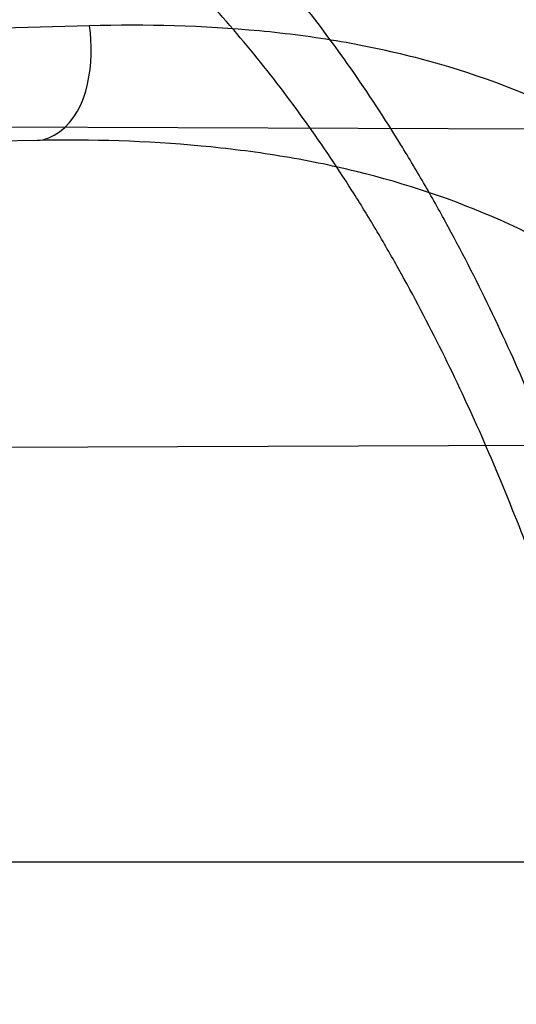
# Model space of a CAD drawing. Header units: millimetres. Extents: x 0 to 297, y 0 to 210.
# Tile 97 of 256: x 147.1136 to 147.1292, y 93.1052 to 93.136. Entities that reach past the tile are written whole.
import ezdxf

# ---------------------------------------------------------------- set-up
doc = ezdxf.new("R2010")
doc.units = ezdxf.units.MM
doc.header["$LTSCALE"] = 16.335
doc.layers.get('0').update_dxf_attribs({"linetype": 'CONTINUOUS'})
for name, color, linetype in [('01_GLOBAL', 7, 'CONTINUOUS'), ('INTFCLR_1', 7, 'CONTINUOUS'), ('INTFCLR_144815', 7, 'CONTINUOUS')]:
    doc.layers.add(name, color=color, linetype=linetype)

msp = doc.modelspace()

# ---------------------------------------------------------------- linework, layer by layer
at = {"color": 7, "linetype": 'Continuous'}
msp.add_circle((147.7028034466, 92.1254639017), 2.28, dxfattribs=at)
at = {"color": 9, "linetype": 'Continuous'}
msp.add_arc((147.7028034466, 92.1254639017), 2.2507792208, 92.9674534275, 177.0325465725, dxfattribs=at)
at = {"layer": '01_GLOBAL', "color": 7, "linetype": 'Continuous'}
msp.add_circle((147.7028034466, 92.1254639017), 2.31, dxfattribs=at)
at = {"layer": 'INTFCLR_1', "color": 6, "linetype": 'Continuous'}
for p, q in [((147.0829622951, 93.1327578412), (147.1303435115, 93.1325924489)), ((147.1333250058, 93.1226812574), (147.086617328, 93.1225182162))]:
    msp.add_line(p, q, dxfattribs=at)
at = {"layer": 'INTFCLR_1', "color": 9, "linetype": 'Continuous'}
for p, q in [((147.1141792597, 93.1322318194), (146.8535833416, 93.1276831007)), ((146.8266356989, 93.1096316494), (147.1443244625, 93.1096316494))]:
    msp.add_line(p, q, dxfattribs=at)
at = {"layer": 'INTFCLR_1', "color": 6, "linetype": 'Continuous'}
for radius in [0.3620710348, 0.3440948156]:
    msp.add_arc((146.8326356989, 93.03763164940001), radius, 270, 90.00000002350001, dxfattribs=at)
at = {"layer": 'INTFCLR_1', "color": 9, "linetype": 'Continuous'}
msp.add_arc((147.4979165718, 78.9882325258), 14.1527470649, 91.54702909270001, 91.7475204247, dxfattribs=at)
for points, knots in [([(147.1545442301, 92.9256703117), (147.1552565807, 92.92760868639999), (147.1566525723, 92.9315227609), (147.1593123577, 92.9394604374), (147.1636279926, 92.9537082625), (147.1676297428, 92.9704311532), (147.1702721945, 92.98537709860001), (147.1713830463, 92.99300879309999), (147.1719563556, 92.9974228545), (147.1732796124, 93.008504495), (147.1746545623, 93.02743949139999), (147.1744340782, 93.04977945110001), (147.1733950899, 93.0642567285), (147.1727415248, 93.0709415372), (147.1722603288, 93.07538757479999), (147.1707735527, 93.08738744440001), (147.1673977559, 93.1066025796), (147.162533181, 93.1253625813), (147.1590536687, 93.13649711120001), (147.157745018, 93.1404798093), (147.1557541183, 93.1463465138), (147.1512626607, 93.1586117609), (147.1435063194, 93.176613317), (147.134673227, 93.19362029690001), (147.1285153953, 93.2040882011), (147.1256373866, 93.208747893), (147.1237254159, 93.21178528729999), (147.1185545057, 93.2197736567), (147.1098896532, 93.232033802), (147.0978538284, 93.2469589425), (147.0876594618, 93.2581464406), (147.0805381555, 93.26529742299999), (147.0766007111, 93.2690835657), (147.0711374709, 93.27418968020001), (147.06349057, 93.2808755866), (147.0552130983, 93.2873626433), (147.0499647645, 93.2910949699), (147.0474074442, 93.29281092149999), (147.0457289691, 93.2938897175), (147.0442255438, 93.294808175), (147.0429042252, 93.29556660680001), (147.041778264, 93.2961550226), (147.0407894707, 93.2966200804), (147.0400295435, 93.2968637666), (147.0393696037, 93.2970368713), (147.0390133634, 93.2966025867), (147.0393275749, 93.29599323), (147.0397818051, 93.29522393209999), (147.0406181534, 93.29416107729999), (147.0417305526, 93.2928514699), (147.0430342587, 93.2914101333), (147.0444632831, 93.289871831), (147.0465759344, 93.2876354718), (147.0495827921, 93.28449215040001), (147.0551951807, 93.2786029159), (147.0613248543, 93.27199583), (147.0669087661, 93.26568094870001), (147.0703603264, 93.2616654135), (147.0759105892, 93.2550734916), (147.0844077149, 93.2443909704), (147.0955472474, 93.22884910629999), (147.1036099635, 93.2161613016), (147.1088887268, 93.20713012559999), (147.1124703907, 93.200778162), (147.1186494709, 93.1891839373), (147.1269016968, 93.171675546), (147.1325946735, 93.1570782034), (147.1352425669, 93.1495098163)], [0, 0, 0, 0, 0.0103792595, 0.0208842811, 0.0420721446, 0.0851858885, 0.1071984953, 0.1183380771, 0.123943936, 0.1295693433, 0.1744299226, 0.2192388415, 0.2417237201, 0.2473597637, 0.2529962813, 0.2641993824, 0.3081295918, 0.3509327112, 0.3614952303, 0.3667582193, 0.3720021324, 0.3926323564, 0.4323913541, 0.4704239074, 0.4888657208, 0.4934194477, 0.497950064, 0.5069039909, 0.5412450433, 0.5733438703, 0.6032118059, 0.6172673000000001, 0.6240601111, 0.6306649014, 0.6548506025, 0.6750843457, 0.6834913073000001, 0.6872123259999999, 0.6905622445, 0.6935176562, 0.6960693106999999, 0.6982084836, 0.6999280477, 0.7014829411, 0.7024060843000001, 0.7029587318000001, 0.7038763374, 0.7054334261, 0.7076628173, 0.7105600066, 0.714112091, 0.7174145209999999, 0.7211168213, 0.7295725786, 0.7392778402, 0.7620040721, 0.7748640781, 0.7816422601, 0.7886165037, 0.8181744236, 0.8502177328, 0.884679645, 0.8936796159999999, 0.902792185, 0.9213283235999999, 0.9597006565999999, 1, 1, 1, 1]), ([(147.0432510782, 93.2956316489), (147.0440337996, 93.2956315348), (147.0461901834, 93.29448394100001), (147.048762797, 93.29308623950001), (147.05126835, 93.29149221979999), (147.0538664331, 93.2897847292), (147.0591995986, 93.28606265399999), (147.0676125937, 93.27960414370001), (147.0753919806, 93.27294276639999), (147.0809499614, 93.26785658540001), (147.0849532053, 93.2640878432), (147.0921910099, 93.25697312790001), (147.1025540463, 93.2458430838), (147.114792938, 93.2309925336), (147.1236090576, 93.2187883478), (147.1288703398, 93.210836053), (147.1308146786, 93.20781404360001), (147.1337403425, 93.20317969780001), (147.1399980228, 93.19277282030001), (147.1489774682, 93.17586162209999), (147.1568675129, 93.15795089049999), (147.1614367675, 93.1457458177), (147.1634614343, 93.13990986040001), (147.1647919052, 93.13594917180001), (147.1683281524, 93.12488035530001), (147.1732735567, 93.1062283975), (147.1767074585, 93.0871131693), (147.1782194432, 93.07517712), (147.1787086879, 93.07075571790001), (147.1793731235, 93.0641085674), (147.1804294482, 93.0497128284), (147.1806536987, 93.0274948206), (147.1792555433, 93.0086652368), (147.1779104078, 92.9976470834), (147.1773275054, 92.9932574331), (147.1761979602, 92.9856672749), (147.1735104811, 92.97079983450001), (147.1694409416, 92.95416803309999), (147.1650544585, 92.9400032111), (147.1623504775, 92.9321098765), (147.1609312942, 92.9282176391), (147.1602071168, 92.92629007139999)], [0, 0, 0, 0, 0.0056084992, 0.016622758, 0.0214510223, 0.0268121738, 0.0389184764, 0.0680276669, 0.1027789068, 0.1122614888, 0.1220107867, 0.1421735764, 0.1849752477, 0.2309092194, 0.2799812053, 0.2927645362, 0.2992310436, 0.3057293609, 0.3320345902, 0.3862266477, 0.4428037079, 0.4721337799, 0.479586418, 0.4870651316, 0.5020714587, 0.5628449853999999, 0.6251697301, 0.6410581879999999, 0.6490513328, 0.6570434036, 0.6889243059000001, 0.7524504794, 0.8160576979, 0.8240355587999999, 0.8319861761, 0.8477866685, 0.8790166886, 0.9402183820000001, 0.9703167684, 0.9852456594, 1, 1, 1, 1]), ([(147.1338615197, 93.1117635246), (147.1335833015, 93.11282984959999), (147.1331395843, 93.11442033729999), (147.1324943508, 93.116520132), (147.1314958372, 93.11957478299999), (147.1298377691, 93.1239755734), (147.1278366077, 93.12818185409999), (147.1263603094, 93.1308222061), (147.1253612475, 93.1325000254), (147.123556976, 93.1352533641), (147.1206995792, 93.1388361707), (147.117404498, 93.1419114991), (147.1145551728, 93.1439938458), (147.1115698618, 93.1458340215), (147.1075418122, 93.1477116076), (147.1036916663, 93.1489017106), (147.1010253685, 93.1495313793), (147.099179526, 93.14991648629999), (147.0958563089, 93.15048770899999), (147.0909466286, 93.1510187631), (147.0859176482, 93.15127545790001), (147.0823017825, 93.1513582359), (147.0801789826, 93.151382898), (147.0769305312, 93.1513997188), (147.072010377, 93.1513542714), (147.0653958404, 93.15121358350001), (147.0609570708, 93.15109387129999), (147.0587231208, 93.1510277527)], [0, 0, 0, 0, 0.0346280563, 0.0518719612, 0.0690220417, 0.13560765, 0.1994968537, 0.2151430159, 0.2306527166, 0.2608480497, 0.3185325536, 0.3741964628, 0.4018722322, 0.4293210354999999, 0.4842877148, 0.5409792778, 0.5556107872, 0.5703720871, 0.6002215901, 0.6615293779, 0.7254029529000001, 0.7583995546, 0.7751742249, 0.7921100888, 0.8604739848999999, 0.9297734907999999, 1, 1, 1, 1]), ([(147.1352425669, 93.1495098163), (147.1379952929, 93.14164178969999), (147.1429940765, 93.1254736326), (147.1477529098, 93.1046918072), (147.1501024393, 93.09081219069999), (147.151047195, 93.08426445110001), (147.151638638, 93.07985863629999), (147.1530856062, 93.06772189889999), (147.1544764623, 93.04770806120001), (147.1542807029, 93.0276232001), (147.1535512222, 93.0153442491), (147.1532177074, 93.0108633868), (147.1526544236, 93.00419454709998), (147.1511010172, 92.9899942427), (147.1474849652, 92.9685843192), (147.1430641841, 92.95080514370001), (147.1400632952, 92.9406015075), (147.1388460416, 92.9366002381), (147.1366541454, 92.9297366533), (147.1320236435, 92.91648816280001), (147.124625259, 92.8984289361), (147.1170139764, 92.8829220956), (147.1121048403, 92.87387096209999), (147.1103239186, 92.8706785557), (147.1076776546, 92.8660211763), (147.101977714, 92.8564219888), (147.0929326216, 92.8426084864), (147.0818447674, 92.827530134), (147.0738492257, 92.81769368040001), (147.0692400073, 92.8122947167), (147.0675023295, 92.81027962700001), (147.0645699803, 92.8069282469), (147.059151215, 92.8008948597), (147.053263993, 92.7946267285), (147.047929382, 92.78903803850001), (147.0447760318, 92.7857530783), (147.0421529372, 92.78285660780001), (147.0404461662, 92.78102579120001), (147.0382254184, 92.7776381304), (147.0420399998, 92.77914588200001), (147.0441807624, 92.7804356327), (147.0467768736, 92.78202657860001), (147.049052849, 92.7835556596), (147.0517912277, 92.7854541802), (147.0555009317, 92.78817176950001), (147.0602492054, 92.79186222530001), (147.067344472, 92.7977012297), (147.0736957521, 92.8033972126), (147.0792529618, 92.8087266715), (147.0832359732, 92.812657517), (147.0904141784, 92.8200586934), (147.1006451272, 92.8316000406), (147.1126583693, 92.84694521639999), (147.1212603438, 92.85951606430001), (147.1263733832, 92.8676917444), (147.1282611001, 92.87079789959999), (147.1311015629, 92.87556381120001), (147.1371674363, 92.88626496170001), (147.1458250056, 92.9036348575), (147.1517810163, 92.9181513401), (147.1545442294, 92.9256703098)], [0, 0, 0, 0, 0.0419449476, 0.0850695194, 0.1071739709, 0.1127634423, 0.1183584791, 0.1295423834, 0.1742656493, 0.2191961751, 0.2304978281, 0.2361598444, 0.2418057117, 0.2641744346, 0.3080240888, 0.3509528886, 0.3562644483, 0.3615432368, 0.3719979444, 0.3925183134, 0.4321501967, 0.4701192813, 0.4793724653, 0.4839620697, 0.48851378, 0.5063269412, 0.5401307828, 0.5715496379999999, 0.6004673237, 0.6038923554, 0.6072711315, 0.6138564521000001, 0.6263016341, 0.6480618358, 0.6572019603, 0.6650284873, 0.6713159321, 0.6759369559, 0.6799952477, 0.6841765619, 0.6887949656, 0.6950107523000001, 0.6986911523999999, 0.7027318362, 0.7117342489, 0.7218512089, 0.7329803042, 0.7579718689, 0.7647510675, 0.7717251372, 0.7861300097, 0.8166264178, 0.8492835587, 0.8841348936, 0.8932111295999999, 0.8978052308, 0.9024247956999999, 0.92112918, 0.9596906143, 1, 1, 1, 1]), ([(147.1322242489, 93.111280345), (147.1319480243, 93.1122965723), (147.1315075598, 93.1138120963), (147.1308681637, 93.11581236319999), (147.1298788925, 93.11872508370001), (147.1282375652, 93.1229231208), (147.1262648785, 93.1269311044), (147.1248126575, 93.12944760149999), (147.1238288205, 93.13104932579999), (147.12205131, 93.1336811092), (147.1192412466, 93.1371075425), (147.1160139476, 93.1400484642), (147.1132270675, 93.1420454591), (147.1103049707, 93.1438161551), (147.1063682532, 93.14562949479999), (147.1026109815, 93.1467900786), (147.1000086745, 93.14740942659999), (147.0982076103, 93.1477912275), (147.0949658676, 93.1483604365), (147.0901785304, 93.1489079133), (147.0852744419, 93.1491960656), (147.0817486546, 93.14930824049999), (147.079679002, 93.1493516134), (147.0765119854, 93.1493979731), (147.0717145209, 93.1494024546), (147.0652634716, 93.1493359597), (147.0609338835, 93.1492677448), (147.0587545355, 93.1492297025)], [0, 0, 0, 0, 0.0341069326, 0.0511008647, 0.0680092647, 0.1337317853, 0.1969353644, 0.2124418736, 0.2278227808, 0.2578067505, 0.3152497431, 0.3708940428, 0.3986365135, 0.4261895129, 0.4814528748, 0.5385016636, 0.5532305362, 0.5680874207, 0.5981225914, 0.6597934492, 0.7240138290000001, 0.7571788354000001, 0.7740384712, 0.7910582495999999, 0.8597600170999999, 0.9294062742, 1, 1, 1, 1]), ([(147.0432510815, 92.7796316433), (147.0431330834, 92.7796316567), (147.0428441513, 92.77968862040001), (147.0428590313, 92.7802080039), (147.043168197, 92.78074236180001), (147.0437027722, 92.7815366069), (147.0445175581, 92.7825251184), (147.046088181, 92.7843056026), (147.0479460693, 92.786252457), (147.0500136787, 92.7883830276), (147.0523867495, 92.79080681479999), (147.0572874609, 92.7957986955), (147.0632966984, 92.8020416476), (147.0688203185, 92.8080382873), (147.0718101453, 92.8113712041), (147.0735816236, 92.81337496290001), (147.0782783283, 92.8187413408), (147.0864250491, 92.8285190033), (147.0977271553, 92.8435162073), (147.106950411, 92.8572622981), (147.1127640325, 92.86681826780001), (147.1154623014, 92.871453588), (147.1172776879, 92.87462997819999), (147.1222795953, 92.88363180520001), (147.1300362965, 92.8990567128), (147.1375818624, 92.91703545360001), (147.1423047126, 92.93022711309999), (147.1445398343, 92.9370600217), (147.1457809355, 92.941042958), (147.1488392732, 92.9511954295), (147.1533458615, 92.9688880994), (147.157034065, 92.99020578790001), (147.1586182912, 93.0043449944), (147.159192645, 93.0109841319), (147.1595326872, 93.0154446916), (147.1602764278, 93.0276675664), (147.1604760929, 93.0476640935), (147.1590577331, 93.0675881), (147.157582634, 93.0796680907), (147.1569796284, 93.0840538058), (147.1560162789, 93.0905724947), (147.1536199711, 93.10439313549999), (147.1487661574, 93.12508522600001), (147.1436711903, 93.1411717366), (147.1408661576, 93.1489990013)], [0, 0, 0, 0, 0.0008731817, 0.001718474, 0.0032338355, 0.0055641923, 0.008732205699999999, 0.0127298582, 0.0231213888, 0.0286463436, 0.0346993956, 0.04822263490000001, 0.0804125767, 0.0988155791, 0.1085508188, 0.1135449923, 0.1186070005, 0.1613231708, 0.2076862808, 0.2575123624, 0.2837454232, 0.2904461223, 0.2972015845, 0.3108183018, 0.3666504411, 0.4248609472, 0.4549769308, 0.4703146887, 0.4780576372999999, 0.4858477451, 0.5487776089, 0.6130123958, 0.6457680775, 0.6540347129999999, 0.6623246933, 0.6788711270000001, 0.74464742, 0.8101273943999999, 0.8265053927, 0.8346996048, 0.8428861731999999, 0.8752668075, 0.9384714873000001, 1, 1, 1, 1]), ([(147.1141792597, 93.1322318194), (147.1144296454, 93.1322361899), (147.115797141, 93.1328742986), (147.1159742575, 93.13467972), (147.1158281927, 93.1358211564)], [0, 0, 0, 0, 0.1787250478, 1, 1, 1, 1]), ([(147.1468797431, 93.110233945), (147.1466335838, 93.11129215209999), (147.1460685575, 93.1133712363), (147.1451869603, 93.1159042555), (147.1443821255, 93.1178619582), (147.1435280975, 93.11974066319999), (147.1423580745, 93.1219665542), (147.1410341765, 93.12405103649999), (147.139897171, 93.1255992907), (147.1381863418, 93.12771395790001), (147.1359491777, 93.1298968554), (147.1331041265, 93.1318888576), (147.1301668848, 93.13350918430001), (147.1270027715, 93.1346538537), (147.1237101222, 93.1353592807), (147.1202511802, 93.13580964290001), (147.1176051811, 93.1358699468), (147.1158281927, 93.1358211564)], [0, 0, 0, 0, 0.0736807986, 0.1459692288, 0.1817320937, 0.2171984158, 0.28589754, 0.3520831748, 0.3844489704, 0.4161150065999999, 0.5365508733, 0.5946176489, 0.6512656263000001, 0.7636660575, 0.8211005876, 0.8794440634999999, 1, 1, 1, 1]), ([(147.1443244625, 93.10963164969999), (147.1440796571, 93.1105625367), (147.1435201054, 93.1123926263), (147.1426528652, 93.1146147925), (147.1418649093, 93.1163326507), (147.1410264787, 93.1179863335), (147.1398792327, 93.1199466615), (147.1383409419, 93.1221269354), (147.1361337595, 93.12472078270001), (147.1336206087, 93.12693459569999), (147.1308737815, 93.1286843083), (147.1280199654, 93.1301227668), (147.1249636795, 93.13113865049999), (147.1217881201, 93.13177493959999), (147.1184483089, 93.1321925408), (147.1158955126, 93.1322617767), (147.1141792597, 93.1322318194)], [0, 0, 0, 0, 0.0701463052, 0.1393051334, 0.1736681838, 0.2078468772, 0.2743942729, 0.3389990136, 0.4020376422, 0.5223457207, 0.5811691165, 0.6390319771, 0.7549035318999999, 0.8143942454, 0.8749066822, 1, 1, 1, 1])]:
    msp.add_open_spline(points, degree=3, knots=knots, dxfattribs=at)
at = {"layer": 'INTFCLR_1', "color": 6, "linetype": 'Continuous'}
for points, knots in [([(147.0687421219, 93.29563164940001), (147.0680098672, 93.29563164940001), (147.0693330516, 93.2931111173), (147.0704693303, 93.29172068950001), (147.0723263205, 93.28928078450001), (147.0746177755, 93.2865210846), (147.0775470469, 93.28299903), (147.080971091, 93.27890891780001), (147.0846437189, 93.27446035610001), (147.0882701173, 93.26998999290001), (147.0916458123, 93.2657319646), (147.0947448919, 93.2617356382), (147.0975630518, 93.2580185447), (147.100110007, 93.25458663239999), (147.1024035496, 93.25143207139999), (147.1044661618, 93.24854131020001), (147.1063189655, 93.24589767), (147.1079764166, 93.2434940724), (147.109457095, 93.2413147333), (147.1107791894, 93.2393416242), (147.1119635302, 93.23755181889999), (147.1130167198, 93.235942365), (147.1139517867, 93.2344985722), (147.1147816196, 93.2332054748), (147.1157213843, 93.2317287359), (147.1167390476, 93.23011252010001), (147.1179255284, 93.2282043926), (147.1189332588, 93.2265622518), (147.1198501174, 93.2250516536), (147.1206424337, 93.2237350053), (147.1215180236, 93.2222660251), (147.1224842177, 93.22062728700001), (147.1235503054, 93.2187965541), (147.1247223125, 93.21675634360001), (147.1260120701, 93.2144766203), (147.1274302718, 93.21192636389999), (147.1289898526, 93.20906621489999), (147.1307073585, 93.2058462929), (147.1325944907, 93.2022184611), (147.1346618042, 93.1981270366), (147.1369222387, 93.1935038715), (147.1393944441, 93.1882537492), (147.1420944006, 93.1822619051), (147.1450364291, 93.1753818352), (147.1482313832, 93.1674373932), (147.1516877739, 93.1581768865), (147.1553587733, 93.14738762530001), (147.1590017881, 93.1353669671), (147.1623609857, 93.1226214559), (147.1652568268, 93.10972884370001), (147.1676651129, 93.0968010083), (147.1695853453, 93.0838891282), (147.1710275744, 93.0709911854), (147.1719965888, 93.05813761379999), (147.1725011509, 93.0453158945), (147.1725469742, 93.0325462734), (147.1721391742, 93.0198169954), (147.171280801, 93.0071297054), (147.1699742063, 92.99449457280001), (147.1682169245, 92.9818861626), (147.1660086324, 92.9693213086), (147.1633383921, 92.9567727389), (147.1602041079, 92.94425636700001), (147.1566465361, 92.9319458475), (147.1528751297, 92.9204393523), (147.1491593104, 92.9102243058), (147.1457087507, 92.9015000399), (147.1425365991, 92.8940034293), (147.1396288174, 92.8875126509), (147.136972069, 92.8818585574), (147.1345472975, 92.8769025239), (147.1323371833, 92.8725413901), (147.130325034, 92.8686912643), (147.1284994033, 92.8652891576), (147.1268466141, 92.8622800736), (147.1253496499, 92.85960988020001), (147.1239936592, 92.85723391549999), (147.1227647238, 92.8551144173), (147.1216541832, 92.85322630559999), (147.1206539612, 92.8515468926), (147.1197533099, 92.8500510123), (147.1189386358, 92.8487109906), (147.1179864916, 92.8471584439), (147.1170567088, 92.8456599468), (147.1160957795, 92.84412860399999), (147.1152647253, 92.8428151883), (147.1143298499, 92.84135168), (147.1132770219, 92.8397205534), (147.1120898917, 92.837902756), (147.1107550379, 92.8358842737), (147.109257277, 92.8336513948), (147.107577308, 92.8311858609), (147.1056960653, 92.8284703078), (147.1035922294, 92.82548916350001), (147.1012492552, 92.8222342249), (147.0986446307, 92.81869165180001), (147.095755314, 92.8148491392), (147.0925736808, 92.81071697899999), (147.0890986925, 92.8063077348), (147.0853575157, 92.80167437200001), (147.0815402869, 92.7970384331), (147.0779667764, 92.7927652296), (147.0748968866, 92.789078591), (147.0724998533, 92.7861981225), (147.070552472, 92.7836530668), (147.0693788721, 92.7822194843), (147.0679949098, 92.7796316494), (147.0687421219, 92.7796316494)], [0, 0, 0, 0, 0.003860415, 0.007501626, 0.0124785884, 0.0188917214, 0.0268498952, 0.0364677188, 0.0470694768, 0.0572444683, 0.0668187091, 0.0757144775, 0.083905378, 0.09140992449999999, 0.0982451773, 0.1044667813, 0.1101313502, 0.1152642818, 0.1198589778, 0.1240215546, 0.1277856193, 0.1311734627, 0.1341617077, 0.1368541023, 0.1392736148, 0.1433897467, 0.1469230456, 0.1511192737, 0.1535471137, 0.1562389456, 0.1592204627, 0.1625628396, 0.1662680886, 0.1703891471, 0.174967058, 0.1800766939, 0.1857729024, 0.1921414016, 0.1993155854, 0.2073311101, 0.2163077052, 0.2264451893, 0.2379233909, 0.250953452, 0.2658909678, 0.283062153, 0.3030578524, 0.3259639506, 0.3492662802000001, 0.3725305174, 0.3956109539, 0.4185782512, 0.4413347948, 0.4640172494, 0.4865192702, 0.508968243, 0.531324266, 0.5536477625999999, 0.5759939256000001, 0.5982772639, 0.620747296, 0.6432362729, 0.6658996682, 0.68875599, 0.7107777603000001, 0.7297237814, 0.7460531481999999, 0.7602331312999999, 0.7726347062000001, 0.7835467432, 0.793166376, 0.8017211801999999, 0.8093215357, 0.8160683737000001, 0.8220758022, 0.8274205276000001, 0.8322066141, 0.8364980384, 0.8403367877, 0.8437547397, 0.8468031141, 0.8495420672, 0.8520223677, 0.8564046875, 0.8588391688, 0.8615533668, 0.8645986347, 0.8679945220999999, 0.8717882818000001, 0.8760445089, 0.8807522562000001, 0.8859628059, 0.8917731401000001, 0.898168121, 0.9051985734, 0.9129160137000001, 0.9213486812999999, 0.9305434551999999, 0.9404096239, 0.9509435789, 0.961943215, 0.9720502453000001, 0.980371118, 0.9870628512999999, 0.992271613, 0.9960607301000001, 1, 1, 1, 1]), ([(147.0687421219, 92.7796316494), (147.0695765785, 92.7796316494), (147.0710237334, 92.7806068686), (147.0732486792, 92.7819463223), (147.0757995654, 92.7837998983), (147.0789536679, 92.78621498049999), (147.0827092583, 92.7892984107), (147.0868482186, 92.7928925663), (147.0910477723, 92.79673500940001), (147.0950116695, 92.80053311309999), (147.0986438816, 92.80415209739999), (147.1019501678, 92.80756746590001), (147.1049461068, 92.8107620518), (147.107653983, 92.813732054), (147.1100921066, 92.81647650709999), (147.1122806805, 92.81899733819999), (147.1142479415, 92.8213114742), (147.1160099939, 92.82342388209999), (147.1175861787, 92.82534548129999), (147.1189934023, 92.8270878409), (147.1202530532, 92.828669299), (147.1213970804, 92.83012358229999), (147.1225240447, 92.83157239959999), (147.123724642, 92.8331346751), (147.1249992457, 92.8348159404), (147.1262604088, 92.83650316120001), (147.1274992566, 92.8381825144), (147.1287882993, 92.8399539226), (147.1302152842, 92.8419444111), (147.131810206, 92.84420661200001), (147.1335924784, 92.846783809), (147.1355808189, 92.8497229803), (147.1377917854, 92.8530728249), (147.140242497, 92.8568933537), (147.1429592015, 92.861268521), (147.1459674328, 92.8662949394), (147.1492907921, 92.8720905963), (147.1529541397, 92.8788115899), (147.1569786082, 92.8866408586), (147.1613909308, 92.895852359), (147.1661049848, 92.9065772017), (147.1708180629, 92.91847841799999), (147.1752249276, 92.93102624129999), (147.1791389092, 92.9437452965), (147.1825261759, 92.9565113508), (147.1853979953, 92.9693107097), (147.1877529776, 92.9820756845), (147.1896101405, 92.9948409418), (147.1909735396, 93.00755209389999), (147.1918561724, 93.02022938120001), (147.1922659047, 93.0328602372), (147.1922092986, 93.0454468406), (147.1916906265, 93.0579966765), (147.1907127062, 93.07050178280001), (147.1892753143, 93.0829675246), (147.187377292, 93.0953920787), (147.1850186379, 93.1077564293), (147.1821898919, 93.1200882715), (147.1788863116, 93.1323721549), (147.1750915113, 93.1446222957), (147.1708160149, 93.1567764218), (147.1662306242, 93.1683760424), (147.1616300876, 93.17888244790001), (147.1573218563, 93.1879248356), (147.1533932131, 93.19561622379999), (147.1498208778, 93.2022183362), (147.1465812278, 93.20791453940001), (147.1436479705, 93.2128584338), (147.140997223, 93.2171670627), (147.1386015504, 93.22093898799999), (147.1364409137, 93.22424590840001), (147.1344943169, 93.2271532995), (147.1327470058, 93.229707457), (147.1311776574, 93.2319576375), (147.1297748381, 93.23393568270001), (147.1285161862, 93.23568453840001), (147.1273854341, 93.237235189), (147.1263043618, 93.2387000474), (147.1251805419, 93.2402055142), (147.1239422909, 93.24184332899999), (147.1226668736, 93.2435068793), (147.1213873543, 93.2451529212), (147.120091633, 93.2467985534), (147.1186694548, 93.2485796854), (147.1170808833, 93.2505381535), (147.1153015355, 93.25269419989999), (147.1133143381, 93.2550569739), (147.1110956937, 93.2576388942), (147.1086258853, 93.2604465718), (147.1058792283, 93.263488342), (147.1028357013, 93.2667628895), (147.099478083, 93.27026211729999), (147.0957850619, 93.2739726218), (147.0917574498, 93.27786179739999), (147.0874623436, 93.28182281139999), (147.0831967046, 93.28555323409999), (147.0792915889, 93.2887810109), (147.0760051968, 93.2913109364), (147.073359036, 93.29324438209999), (147.0710713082, 93.29462673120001), (147.0695920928, 93.29563164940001), (147.0687421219, 93.29563164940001)], [0, 0, 0, 0, 0.0042187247, 0.0081401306, 0.0133978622, 0.0200459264, 0.0282638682, 0.0379443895, 0.0477615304, 0.05703690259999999, 0.0656973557, 0.0736821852, 0.0810680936, 0.0878383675, 0.0940009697, 0.0996271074, 0.1047154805, 0.1093563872, 0.1135342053, 0.1172803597, 0.1206792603, 0.1237557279, 0.1266349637, 0.1299589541, 0.1337168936, 0.1373013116, 0.1406085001, 0.1442672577, 0.148377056, 0.1529904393, 0.1582606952, 0.164218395, 0.1709303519, 0.1785521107, 0.1871652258, 0.1969659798, 0.2081658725, 0.2209392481, 0.2356613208, 0.2526660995, 0.2725685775, 0.2948769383, 0.3173640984, 0.3397873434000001, 0.3621386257, 0.3841211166, 0.4060891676, 0.4277469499, 0.4493218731, 0.470705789, 0.4919793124, 0.5131981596, 0.5343255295, 0.5554668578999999, 0.5765984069, 0.5977513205, 0.6189954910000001, 0.6402209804, 0.6617015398, 0.6832900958, 0.7050415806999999, 0.7268239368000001, 0.7463339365, 0.7630160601, 0.7774553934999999, 0.7899931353, 0.8009638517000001, 0.8105830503, 0.8190545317, 0.8265380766, 0.8331730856, 0.8390248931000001, 0.8442268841, 0.8488182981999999, 0.8528943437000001, 0.8564866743, 0.8597116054, 0.8625968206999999, 0.8656908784, 0.8692094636, 0.8729771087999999, 0.8762884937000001, 0.879749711, 0.8835661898, 0.8878115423, 0.8924986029, 0.8976989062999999, 0.9034198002, 0.9097088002, 0.9166034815, 0.9241390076, 0.9323094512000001, 0.9411199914, 0.9506041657, 0.9606137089, 0.9706541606, 0.9792553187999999, 0.9862062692, 0.9916647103, 0.9957028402, 1, 1, 1, 1])]:
    msp.add_open_spline(points, degree=3, knots=knots, dxfattribs=at)
at = {"layer": 'INTFCLR_144815', "color": 6, "linetype": 'Continuous'}
for radius in [0.3828680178, 0.364857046]:
    msp.add_circle((146.8326356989, 93.03763164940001), radius, dxfattribs=at)
for radius, start, end in [(0.5278075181, 313.9937911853, 154.5150993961), (0.49294334, 282.2440355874, 71.2863570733)]:
    msp.add_arc((146.8326356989, 93.03763164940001), radius, start, end, dxfattribs=at)
at = {"layer": 'INTFCLR_144815', "color": 9, "linetype": 'Continuous'}
for radius, start, end in [(0.3958087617, 314.0862202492, 45.9137797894), (0.3838160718, 314.0319604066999, 45.9680396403)]:
    msp.add_arc((146.8326356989, 93.03763164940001), radius, start, end, dxfattribs=at)
at = {"layer": 'INTFCLR_144815', "color": 6, "linetype": 'Continuous'}
for points, knots in [([(147.1951703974, 93.0376316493), (147.1951703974, 93.03951723), (147.195142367, 93.0432888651), (147.1950162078, 93.0489460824), (147.1948058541, 93.05460331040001), (147.1945111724, 93.06026056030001), (147.1941319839, 93.065917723), (147.1936680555, 93.07157476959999), (147.1931191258, 93.07723143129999), (147.1924848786, 93.0828875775), (147.1917649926, 93.0885427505), (147.1909590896, 93.0941966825), (147.1900668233, 93.0998486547), (147.1890877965, 93.10549815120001), (147.1880216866, 93.1111441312), (147.1868681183, 93.11678582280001), (147.1856268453, 93.1224218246), (147.1842975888, 93.12805097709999), (147.1828802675, 93.133671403), (147.1813747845, 93.1392814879), (147.1797813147, 93.1448788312), (147.1781000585, 93.1504612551), (147.1763315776, 93.15602572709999), (147.1744765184, 93.16156938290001), (147.1725359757, 93.1670884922), (147.1705112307, 93.172579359), (147.1684040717, 93.17803752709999), (147.1662166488, 93.1834583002), (147.1639516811, 93.1888363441), (147.1616124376, 93.19416587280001), (147.1592028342, 93.19944055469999), (147.1567275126, 93.2046534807), (147.1541918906, 93.20979719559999), (147.1516022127, 93.2148637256), (147.148965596, 93.21984460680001), (147.1462900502, 93.22473095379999), (147.1435844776, 93.2295135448), (147.1408586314, 93.2341829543), (147.1381230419, 93.2387297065), (147.1353888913, 93.24314447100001), (147.1326678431, 93.2474182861), (147.1299718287, 93.25154279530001), (147.1273128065, 93.25551047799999), (147.1247025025, 93.25931486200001), (147.1221521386, 93.2629507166), (147.1196721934, 93.26641417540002), (147.1172721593, 93.26970285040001), (147.1149604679, 93.27281571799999), (147.1127444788, 93.27575294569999), (147.1106305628, 93.2785156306), (147.1086237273, 93.2811061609), (147.1067274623, 93.28352828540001), (147.1049435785, 93.2857872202), (147.103272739, 93.2878889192), (147.1017147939, 93.28983965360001), (147.100269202, 93.2916455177), (147.0989350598, 93.2933124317), (147.097711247, 93.2948460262), (147.0965964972, 93.296251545), (147.0955896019, 93.2975338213), (147.0946891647, 93.29869700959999), (147.0938941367, 93.299745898), (147.0932019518, 93.3006821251), (147.0926142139, 93.30151619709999), (147.0921197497, 93.3022305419), (147.0916656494, 93.30302868), (147.0911667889, 93.3035998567), (147.0911815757, 93.3046267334), (147.091447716, 93.30463154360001)], [0, 0, 0, 0, 0.0193188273, 0.0386418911, 0.05797372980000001, 0.0773181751, 0.0966800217, 0.1160624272, 0.1354702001, 0.1549057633, 0.1743738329, 0.1938759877, 0.2134167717, 0.2329964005, 0.2526187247, 0.2722829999, 0.2919923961, 0.3117443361, 0.3315407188, 0.3513772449, 0.37125414, 0.391164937, 0.4111075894, 0.4310729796, 0.4510561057, 0.4710451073, 0.4910305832, 0.5109984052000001, 0.5309330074, 0.5508166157, 0.5706284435, 0.590344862, 0.6099392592, 0.6293819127, 0.6486401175, 0.6676780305, 0.6864570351, 0.7049360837, 0.7230721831, 0.7408210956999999, 0.7581383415, 0.7749801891, 0.7913047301, 0.8070730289, 0.822250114, 0.8368060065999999, 0.8507161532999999, 0.8639624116, 0.8765312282, 0.8884132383, 0.8996029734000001, 0.9101049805, 0.9199296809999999, 0.9290934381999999, 0.9376135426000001, 0.9455077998, 0.9527934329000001, 0.9594885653, 0.9656100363, 0.9711731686, 0.9761922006, 0.9806816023, 0.9846553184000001, 0.9881278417, 0.9911127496, 0.9936230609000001, 0.9972727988, 1, 1, 1, 1]), ([(147.1000017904, 92.7706317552), (147.099727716, 92.7706367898), (147.0997250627, 92.7716931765), (147.1002170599, 92.7722851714), (147.1006721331, 92.7731087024), (147.1011651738, 92.77384567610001), (147.1017516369, 92.7747055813), (147.1024417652, 92.7756704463), (147.1032341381, 92.776750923), (147.1041312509, 92.7779487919), (147.1051340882, 92.7792688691), (147.1062444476, 92.78071599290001), (147.1074648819, 92.7822968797), (147.1087976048, 92.7840181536), (147.1102428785, 92.785884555), (147.1117982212, 92.78789788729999), (147.1134596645, 92.79005859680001), (147.1152251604, 92.79237013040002), (147.1170968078, 92.79484195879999), (147.11907733, 92.797485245), (147.1211639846, 92.8003047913), (147.1233499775, 92.8033005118), (147.1256270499, 92.80647066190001), (147.1279885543, 92.8098160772), (147.1304260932, 92.8133353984), (147.1329303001, 92.81702596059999), (147.1354909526, 92.8208837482), (147.1380971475, 92.8249034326), (147.1407375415, 92.8290785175), (147.1434005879, 92.83340150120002), (147.1460747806, 92.83786408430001), (147.1487488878, 92.8424574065), (147.1514121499, 92.8471722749), (147.1540544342, 92.8519993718), (147.1566663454, 92.856929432), (147.1592392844, 92.8619533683), (147.1617654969, 92.8670624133), (147.1642380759, 92.8722482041), (147.1666509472, 92.8775028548), (147.168998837, 92.8828190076), (147.1712772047, 92.8881898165), (147.1734821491, 92.89360886), (147.1756107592, 92.89907116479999), (147.1776563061, 92.90456069), (147.179616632, 92.91007104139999), (147.1814926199, 92.91560357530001), (147.1832864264, 92.9211651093), (147.1849983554, 92.9267575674), (147.1866261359, 92.93237403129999), (147.1881687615, 92.93801125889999), (147.1896244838, 92.9436621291), (147.1909923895, 92.9493212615), (147.1922727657, 92.95498763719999), (147.1934660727, 92.96066109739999), (147.1945727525, 92.96634163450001), (147.1955930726, 92.9720286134), (147.1965271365, 92.9777204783), (147.1973750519, 92.98341533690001), (147.1981370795, 92.9891120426), (147.1988135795, 92.99481027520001), (147.1994048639, 93.0005096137), (147.1999112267, 93.00620974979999), (147.2003329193, 93.0119102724), (147.2006701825, 93.01761113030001), (147.2009232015, 93.0233121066), (147.2010921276, 93.0290132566), (147.2011770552, 93.0347144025), (147.2011780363, 93.0404156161), (147.2010950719, 93.0461167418), (147.2009281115, 93.0518178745), (147.2006770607, 93.05751885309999), (147.2003417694, 93.0632197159), (147.1999220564, 93.0689202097), (147.1994176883, 93.074620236), (147.198828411, 93.080319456), (147.1981539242, 93.0860176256), (147.1973939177, 93.0917142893), (147.1965480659, 93.09740890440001), (147.1956160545, 93.10310072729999), (147.1945975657, 93.1087889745), (147.1934922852, 93.1144727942), (147.1923000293, 93.1201506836), (147.1910207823, 93.12582057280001), (147.1896545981, 93.131480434), (147.1882014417, 93.1371288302), (147.1866611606, 93.1427648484), (147.1850338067, 93.14838687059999), (147.1833198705, 93.1539920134), (147.1815202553, 93.1595765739), (147.1796361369, 93.1651366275), (147.1776688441, 93.17066839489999), (147.1756200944, 93.17616762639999), (147.1734920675, 93.1816295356), (147.1712874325, 93.1870488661), (147.1690094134, 93.1924198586), (147.1666618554, 93.1977362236), (147.1642492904, 93.2029911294), (147.1617769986, 93.20817719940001), (147.1592510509, 93.21328655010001), (147.1566783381, 93.2183108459), (147.1540666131, 93.2232413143), (147.1514244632, 93.2280688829), (147.1487612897, 93.23278426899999), (147.1460872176, 93.23737816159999), (147.1434130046, 93.2418413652), (147.1407498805, 93.2461650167), (147.1381093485, 93.2503408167), (147.1355029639, 93.2543612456), (147.1329420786, 93.2582197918), (147.1304375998, 93.2619111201), (147.1279997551, 93.265431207), (147.125637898, 93.26877740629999), (147.1233603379, 93.27194848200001), (147.1211742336, 93.2749445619), (147.1190855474, 93.2777670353), (147.1170990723, 93.2804183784), (147.1152184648, 93.2829020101), (147.1134463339, 93.2852221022), (147.1117843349, 93.2873834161), (147.1102333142, 93.2893910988), (147.1087934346, 93.2912505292), (147.1074642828, 93.2929671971), (147.1062450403, 93.2945465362), (147.1051345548, 93.29599381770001), (147.1041315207, 93.2973141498), (147.1032343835, 93.29851204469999), (147.1024419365, 93.2995926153), (147.1017517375, 93.30055757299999), (147.1011652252, 93.30141754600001), (147.1006721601, 93.3021545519), (147.1002170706, 93.3029781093), (147.0997250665, 93.30357011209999), (147.0997277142, 93.304626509), (147.1000017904, 93.30463154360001)], [0, 0, 0, 0, 0.0014101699, 0.0032891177, 0.0045779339, 0.0061083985, 0.0078869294, 0.009919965, 0.0122145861, 0.0147783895, 0.0176190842, 0.0207426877, 0.0241618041, 0.0278931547, 0.0319414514, 0.0363053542, 0.040981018, 0.0459630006, 0.0512683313, 0.0569309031, 0.0629543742, 0.0693130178, 0.0760084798, 0.08303351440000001, 0.0903785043, 0.09803123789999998, 0.105976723, 0.1141977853, 0.122675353, 0.1313888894, 0.140317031, 0.1494380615, 0.1587304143, 0.1681731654, 0.1777462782, 0.187430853, 0.1972092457, 0.2070653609, 0.2169845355, 0.2269535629, 0.2369608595, 0.2469959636, 0.2570491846, 0.2671179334, 0.2771316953, 0.2871355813, 0.2971697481, 0.3071923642, 0.3172217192, 0.3272506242, 0.3372572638, 0.3472396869, 0.357200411, 0.3671408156, 0.3770633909, 0.3869713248, 0.3968625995, 0.4067348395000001, 0.4165894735, 0.4264283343, 0.4362532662, 0.4460650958, 0.4558661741, 0.4656577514, 0.4754424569, 0.4852217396, 0.4949982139, 0.504773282, 0.5145496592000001, 0.5243287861, 0.5341133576, 0.5439047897, 0.5537055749, 0.5635169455, 0.5733411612, 0.5831795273, 0.5930338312, 0.6029053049, 0.6127948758, 0.6227033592, 0.6326318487, 0.6425809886, 0.652548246, 0.6625317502, 0.6725323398, 0.682550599, 0.6925874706, 0.7026400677, 0.7127021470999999, 0.7227700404, 0.7328393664, 0.7429043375, 0.7529583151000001, 0.7629934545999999, 0.7730007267, 0.7829699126, 0.7928892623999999, 0.8027455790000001, 0.8125242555, 0.8222091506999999, 0.8317827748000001, 0.8412261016, 0.8505191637, 0.8596410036, 0.8685700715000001, 0.8772846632, 0.8857633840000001, 0.8939857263, 0.9019325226, 0.9095865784, 0.9169329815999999, 0.9239594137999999, 0.9306564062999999, 0.9370174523, 0.9430388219, 0.9487194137, 0.9540603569, 0.95906494, 0.9637380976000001, 0.9680861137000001, 0.9721162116, 0.9758363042, 0.9792548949, 0.9823802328, 0.9852207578, 0.987784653, 0.9900795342, 0.9921128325, 0.9938914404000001, 0.9954219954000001, 0.9967108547, 0.9985898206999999, 1, 1, 1, 1]), ([(147.0748011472, 93.29563164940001), (147.0745610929, 93.29563164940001), (147.0744848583, 93.2947249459), (147.0751057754, 93.2940118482), (147.0758580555, 93.29272557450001), (147.0770529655, 93.29119613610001), (147.0785958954, 93.28921818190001), (147.080522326, 93.2868627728), (147.0828321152, 93.28406264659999), (147.0855300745, 93.2808045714), (147.0886462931, 93.27701390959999), (147.0921760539, 93.27265849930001), (147.0961102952, 93.2676978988), (147.1004275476, 93.26209938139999), (147.1050707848, 93.25586792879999), (147.1099949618, 93.24898773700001), (147.1151104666, 93.2415047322), (147.1203476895, 93.2334403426), (147.1256113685, 93.22486559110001), (147.1308281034, 93.21583073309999), (147.1359193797, 93.2064123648), (147.1408291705, 93.1966654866), (147.1455034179, 93.18665972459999), (147.1499098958, 93.1764372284), (147.1540163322, 93.1660555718), (147.1578079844, 93.15554353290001), (147.1612703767, 93.14494048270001), (147.1643963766, 93.1342737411), (147.1671859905, 93.123555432), (147.1696331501, 93.1128248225), (147.1717476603, 93.1020609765), (147.1735255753, 93.0913061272), (147.1749749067, 93.08053683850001), (147.1760956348, 93.0697871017), (147.1768923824, 93.0590489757), (147.1773682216, 93.0483322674), (147.1774737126, 93.041195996), (147.1774737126, 93.03763164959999)], [0, 0, 0, 0, 0.0025344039, 0.005901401, 0.0109295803, 0.0177704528, 0.0265540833, 0.0373505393, 0.04991676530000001, 0.0648695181, 0.0820131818, 0.1017234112, 0.1240566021, 0.1488553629, 0.1763609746, 0.2060970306, 0.2381748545, 0.2720515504, 0.3076064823, 0.3443876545, 0.3821831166, 0.4206251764, 0.4595934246, 0.4987613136, 0.5381325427, 0.5774437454, 0.6167240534, 0.6558745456, 0.6947773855, 0.7336358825, 0.7720551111, 0.8105726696, 0.8487051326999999, 0.8867612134, 0.9246626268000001, 0.9623689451, 1, 1, 1, 1]), ([(147.108707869, 93.29563164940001), (147.1084310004, 93.29563164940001), (147.1084189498, 93.2945661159), (147.1088854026, 93.2939562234), (147.1093179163, 93.293115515), (147.1097871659, 93.29236199), (147.1103458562, 93.291483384), (147.1110035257, 93.2904976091), (147.1117585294, 93.28939440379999), (147.1126129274, 93.28817225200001), (147.1135675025, 93.28682643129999), (147.1146233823, 93.2853527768), (147.1157813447, 93.28374669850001), (147.1170420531, 93.2820034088), (147.1184057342, 93.2801181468), (147.1198723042, 93.27808602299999), (147.1214410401, 93.2759024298), (147.1231107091, 93.27356285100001), (147.1248792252, 93.271063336), (147.1267437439, 93.26840038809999), (147.128700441, 93.2655713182), (147.130744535, 93.2625742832), (147.1328701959, 93.25940851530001), (147.135070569, 93.2560744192), (147.1373378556, 93.252573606), (147.1396633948, 93.248908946), (147.1420378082, 93.24508453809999), (147.1444511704, 93.2411056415), (147.1468932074, 93.23697855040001), (147.1493534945, 93.2327104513), (147.1518216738, 93.2283092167), (147.1542876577, 93.2237831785), (147.1567417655, 93.21914097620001), (147.1591748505, 93.2143913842), (147.161578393, 93.2095431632), (147.1639445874, 93.2046048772), (147.1662663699, 93.1995847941), (147.1685374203, 93.19449081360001), (147.1707521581, 93.18933038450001), (147.1729057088, 93.1841104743), (147.1749938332, 93.17883761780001), (147.1770129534, 93.1735177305), (147.1789599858, 93.168156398), (147.1808324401, 93.1627584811), (147.1826281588, 93.1573287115), (147.184345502, 93.1518710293), (147.1859830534, 93.1463893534), (147.1875398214, 93.14088681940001), (147.1890149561, 93.135366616), (147.1904079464, 93.12983117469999), (147.1917183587, 93.12428304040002), (147.1929460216, 93.1187240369), (147.194090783, 93.1131561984), (147.1951526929, 93.1075808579), (147.1961317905, 93.10199958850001), (147.1970282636, 93.0964132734), (147.1978422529, 93.09082314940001), (147.198574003, 93.08522979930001), (147.1992237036, 93.0796341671), (147.1997916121, 93.0740365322), (147.2002779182, 93.06843761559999), (147.2006828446, 93.06283752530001), (147.201006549, 93.0572368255), (147.2012491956, 93.0516354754), (147.2014108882, 93.0460339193), (147.2014917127, 93.0404320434), (147.2014917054, 93.0348302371), (147.2014108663, 93.0292283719), (147.2012491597, 93.0236268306), (147.2010065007, 93.0180255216), (147.2006827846, 93.01242485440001), (147.20027785, 93.0068248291), (147.1997915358, 93.0012259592), (147.1992236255, 92.9956284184), (147.1985739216, 92.9900328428), (147.1978421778, 92.98443960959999), (147.197028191, 92.9788495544), (147.1961317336, 92.9732633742), (147.1951526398, 92.96768215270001), (147.1940907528, 92.96210695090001), (147.1929459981, 92.956539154), (147.1917183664, 92.95098029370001), (147.1904079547, 92.9454321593), (147.1890149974, 92.9398968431), (147.1875398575, 92.93437661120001), (147.1859831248, 92.9288741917), (147.1843455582, 92.9233924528), (147.1826282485, 92.91793486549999), (147.1808325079, 92.91250501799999), (147.178960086, 92.9071071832), (147.1770130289, 92.9017457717), (147.1749939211, 92.8964259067), (147.1729057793, 92.8911529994), (147.1707522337, 92.8859330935), (147.1685374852, 92.8807726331), (147.1662664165, 92.87567860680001), (147.1639446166, 92.8706584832), (147.1615784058, 92.8657201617), (147.1591748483, 92.86087191), (147.1567417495, 92.8561222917), (147.1542876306, 92.85148006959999), (147.1518216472, 92.8469540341), (147.1493534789, 92.84255282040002), (147.1468932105, 92.8382847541), (147.1444511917, 92.8341576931), (147.1420378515, 92.8301788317), (147.1396634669, 92.8263544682), (147.1373379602, 92.82268985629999), (147.1350707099, 92.8191890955), (147.1328703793, 92.81585505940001), (147.1307447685, 92.81268936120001), (147.1287007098, 92.80969237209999), (147.12674404, 92.8068633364), (147.1248795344, 92.8042004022), (147.1231110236, 92.80170089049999), (147.1214413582, 92.7993613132), (147.1198726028, 92.79717769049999), (147.1184060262, 92.79514555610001), (147.117042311, 92.7932602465), (147.1157815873, 92.79151693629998), (147.114623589, 92.78991080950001), (147.11356769, 92.78843713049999), (147.1126130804, 92.787091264), (147.11175866, 92.7858690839), (147.1110036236, 92.7847658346), (147.1103459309, 92.78378002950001), (147.1097872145, 92.7829013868), (147.1093179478, 92.78214783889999), (147.1088854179, 92.7813071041), (147.1084189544, 92.7806972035), (147.1084309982, 92.7796316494), (147.108707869, 92.7796316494)], [0, 0, 0, 0, 0.0014861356, 0.0034579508, 0.0048068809, 0.0064063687, 0.0082626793, 0.0103820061, 0.0127711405, 0.0154368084, 0.0183865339, 0.0216275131, 0.0251677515, 0.0290144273, 0.0331753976, 0.0376570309, 0.0424661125, 0.0476073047, 0.0530850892, 0.0589012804, 0.0650564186, 0.0715486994, 0.07837362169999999, 0.08552418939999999, 0.0929907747, 0.1007612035, 0.1088208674, 0.1171531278, 0.1257396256, 0.1345607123, 0.143595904, 0.152824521, 0.1622261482, 0.171780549, 0.1814683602, 0.1912713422, 0.2011724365, 0.211155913, 0.2212074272, 0.2313141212, 0.2414644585, 0.2516478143, 0.2618559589, 0.2720801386, 0.2823146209, 0.2925525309, 0.302790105, 0.3130221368, 0.3232464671, 0.333459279, 0.3436597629, 0.3538452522, 0.3640159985, 0.3741700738, 0.3843086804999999, 0.3944307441, 0.4045380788, 0.4146299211, 0.4247087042, 0.434774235, 0.4448292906, 0.4548738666, 0.4649110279, 0.4749410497, 0.4849671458, 0.4949897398, 0.505012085, 0.515034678, 0.5250607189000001, 0.5350907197, 0.5451277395, 0.5551723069, 0.5652271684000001, 0.5752926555, 0.5853711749, 0.5954630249, 0.6055699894, 0.6156920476, 0.6258303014, 0.6359844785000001, 0.6461547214, 0.6563403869, 0.666540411, 0.676753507, 0.6869773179, 0.6972097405, 0.7074468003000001, 0.7176851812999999, 0.7279191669, 0.7381438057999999, 0.7483515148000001, 0.7585352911, 0.7686855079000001, 0.7787921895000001, 0.7888438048, 0.7988273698, 0.8087285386, 0.8185315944, 0.8282194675, 0.8377739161, 0.8471755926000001, 0.8564042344, 0.8654393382, 0.8742603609, 0.8828468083, 0.8911789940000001, 0.8992385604, 0.907008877, 0.9144753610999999, 0.9216258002, 0.9284505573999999, 0.9349426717, 0.941097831, 0.9469139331, 0.9523916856, 0.9575329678, 0.9623419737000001, 0.9668237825, 0.9709847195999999, 0.9748315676, 0.978371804, 0.9816129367, 0.9845626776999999, 0.9872284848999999, 0.9896176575, 0.9917371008, 0.9935934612, 0.9951930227, 0.9965419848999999, 0.9985138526, 1, 1, 1, 1]), ([(147.2022625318, 93.0376316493), (147.2022625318, 93.0396438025), (147.2022313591, 93.0436685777), (147.2020910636, 93.04970524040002), (147.2018571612, 93.0557413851), (147.2015295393, 93.0617767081), (147.2011080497, 93.06781079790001), (147.2005925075, 93.07384323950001), (147.199982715, 93.0798733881), (147.1992784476, 93.0859006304), (147.1984795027, 93.0919240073), (147.19758567, 93.0979425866), (147.1965968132, 93.1039549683), (147.1955128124, 93.10995979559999), (147.1943336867, 93.1159551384), (147.1930595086, 93.1219390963), (147.1916905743, 93.12790907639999), (147.190227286, 93.1338624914), (147.188670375, 93.1397959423), (147.1870207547, 93.14570598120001), (147.185279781, 93.1515882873), (147.1834490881, 93.1574384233), (147.1815308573, 93.16325109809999), (147.1795277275, 93.1690206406), (147.1774429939, 93.1747405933), (147.1752805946, 93.18040394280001), (147.17304523, 93.1860029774), (147.1707424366, 93.19152928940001), (147.1683786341, 93.19697383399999), (147.1659611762, 93.202326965), (147.1634983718, 93.2075785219), (147.1609994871, 93.21271792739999), (147.1584747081, 93.2177343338), (147.1559350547, 93.2226168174), (147.153392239, 93.22735462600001), (147.1508584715, 93.231937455), (147.1483462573, 93.2363556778), (147.1458681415, 93.2406006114), (147.1434364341, 93.2446647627), (147.1410629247, 93.24854204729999), (147.1387585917, 93.25222799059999), (147.1365335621, 93.2557195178), (147.1343970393, 93.259014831), (147.1323572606, 93.262113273), (147.1304208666, 93.2650160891), (147.12859274, 93.26772646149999), (147.1268760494, 93.2702492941), (147.125272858, 93.272590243), (147.1237844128, 93.2747552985), (147.1224114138, 93.27675039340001), (147.121154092, 93.2785814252), (147.1200124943, 93.2802535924), (147.118986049, 93.2817730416), (147.1180752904, 93.28314129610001), (147.1172765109, 93.28437290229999), (147.116598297, 93.28544071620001), (147.1158749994, 93.286675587), (147.1152809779, 93.2875953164), (147.1145954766, 93.28951259), (147.1151168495, 93.2895216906)], [0, 0, 0, 0, 0.0222571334, 0.0445186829, 0.06678913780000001, 0.0890724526, 0.1113731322, 0.1336942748, 0.1560399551, 0.1784122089, 0.2008146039, 0.2232474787, 0.2457132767, 0.2682104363, 0.2907398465, 0.3132975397, 0.335882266, 0.3584869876, 0.3811076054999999, 0.4037333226, 0.4263560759, 0.4489611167, 0.4715354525, 0.4940600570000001, 0.5165143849, 0.5388745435, 0.5611129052, 0.5831981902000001, 0.6050953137, 0.6267656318, 0.6481667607, 0.6692530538, 0.6899760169, 0.7102848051, 0.7301274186, 0.7494519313, 0.7682075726, 0.7863455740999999, 0.8038210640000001, 0.8205941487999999, 0.8366306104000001, 0.8519037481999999, 0.8663901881, 0.880071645, 0.8929365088, 0.9049875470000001, 0.9162341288, 0.9266902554, 0.9363718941, 0.9452960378, 0.9534797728, 0.9609402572, 0.9676938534, 0.9737559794, 0.9791416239, 0.9838665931, 0.9879463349, 0.9942320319, 1, 1, 1, 1]), ([(147.2199719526, 93.03763164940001), (147.2199719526, 93.0414563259), (147.2198522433, 93.04910975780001), (147.2193144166, 93.06058617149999), (147.2184161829, 93.0720590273), (147.2171556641, 93.0835252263), (147.2155297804, 93.0949804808), (147.2135364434, 93.10641800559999), (147.211172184, 93.11782750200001), (147.2084359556, 93.12919576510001), (147.2053267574, 93.14050482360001), (147.2018478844, 93.1517322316), (147.1980044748, 93.1628486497), (147.1938092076, 93.1738188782), (147.1892793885, 93.1845984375), (147.1844441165, 93.19513711), (147.1793401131, 93.2053736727), (147.1740201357, 93.215240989), (147.1685487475, 93.2246655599), (147.1630026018, 93.2335721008), (147.1574693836, 93.2418899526), (147.1520409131, 93.2495559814), (147.1468089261, 93.2565236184), (147.1418538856, 93.2627633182), (147.1372471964, 93.2682702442), (147.1330376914, 93.273054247), (147.1292597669, 93.2771441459), (147.1259311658, 93.2805728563), (147.1230571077, 93.2833904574), (147.1206366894, 93.2856116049), (147.1186589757, 93.28734572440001), (147.1169342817, 93.288585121), (147.1157948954, 93.2895335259), (147.1151168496, 93.2895216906)], [0, 0, 0, 0, 0.0408499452, 0.0817377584, 0.1226908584, 0.1637418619, 0.2049215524, 0.2462459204, 0.2877224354, 0.329349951, 0.3711123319, 0.4129705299, 0.4548685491, 0.4967167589, 0.5383929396, 0.579731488, 0.6205367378, 0.6605415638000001, 0.6994421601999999, 0.7369113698, 0.7725873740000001, 0.8061275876, 0.8372253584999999, 0.8656390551, 0.8912193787, 0.9139002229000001, 0.9336943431, 0.9506758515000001, 0.9649483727, 0.9766362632, 0.9858655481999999, 0.9927569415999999, 1, 1, 1, 1])]:
    msp.add_open_spline(points, degree=3, knots=knots, dxfattribs=at)
at = {"layer": 'INTFCLR_144815', "color": 9, "linetype": 'Continuous'}
msp.add_open_spline([(147.1263154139, 93.30370297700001), (147.1261632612, 93.3035739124), (147.1262645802, 93.3028074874), (147.1267964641, 93.30172919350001), (147.1278020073, 93.2999284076), (147.1300425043, 93.29646923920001), (147.1324756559, 93.2929518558), (147.1348638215, 93.2895236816), (147.1368302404, 93.2867042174), (147.1407277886, 93.2810990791), (147.1468314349, 93.272136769), (147.1524479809, 93.263454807), (147.156406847, 93.2570763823), (147.1592345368, 93.2524350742), (147.1643420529, 93.2437997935), (147.1716376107, 93.230620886), (147.178633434, 93.21662487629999), (147.1834020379, 93.20621029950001), (147.1861303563, 93.1999566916), (147.1902494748, 93.1901899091), (147.1961126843, 93.1749576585), (147.2030336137, 93.15371213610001), (147.2079708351, 93.13513351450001), (147.2109427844, 93.1216385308), (147.2125102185, 93.11368738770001), (147.2147193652, 93.1015247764), (147.217373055, 93.0829483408), (147.2187182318, 93.0662855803), (147.219136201, 93.05786469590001)], degree=3, knots=[0, 0, 0, 0, 0.0022439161, 0.0070120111, 0.0145616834, 0.0248857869, 0.0536624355, 0.0624935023, 0.07189207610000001, 0.0923184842, 0.1392770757, 0.19383471, 0.2085944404, 0.2237059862, 0.2549574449, 0.3214227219, 0.3930725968, 0.4308712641, 0.4502345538, 0.469804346, 0.5500822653, 0.6337070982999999, 0.7209882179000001, 0.7661541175, 0.7890968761, 0.8121288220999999, 0.9051772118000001, 1, 1, 1, 1], dxfattribs=at)

doc.saveas('drawing.dxf')
